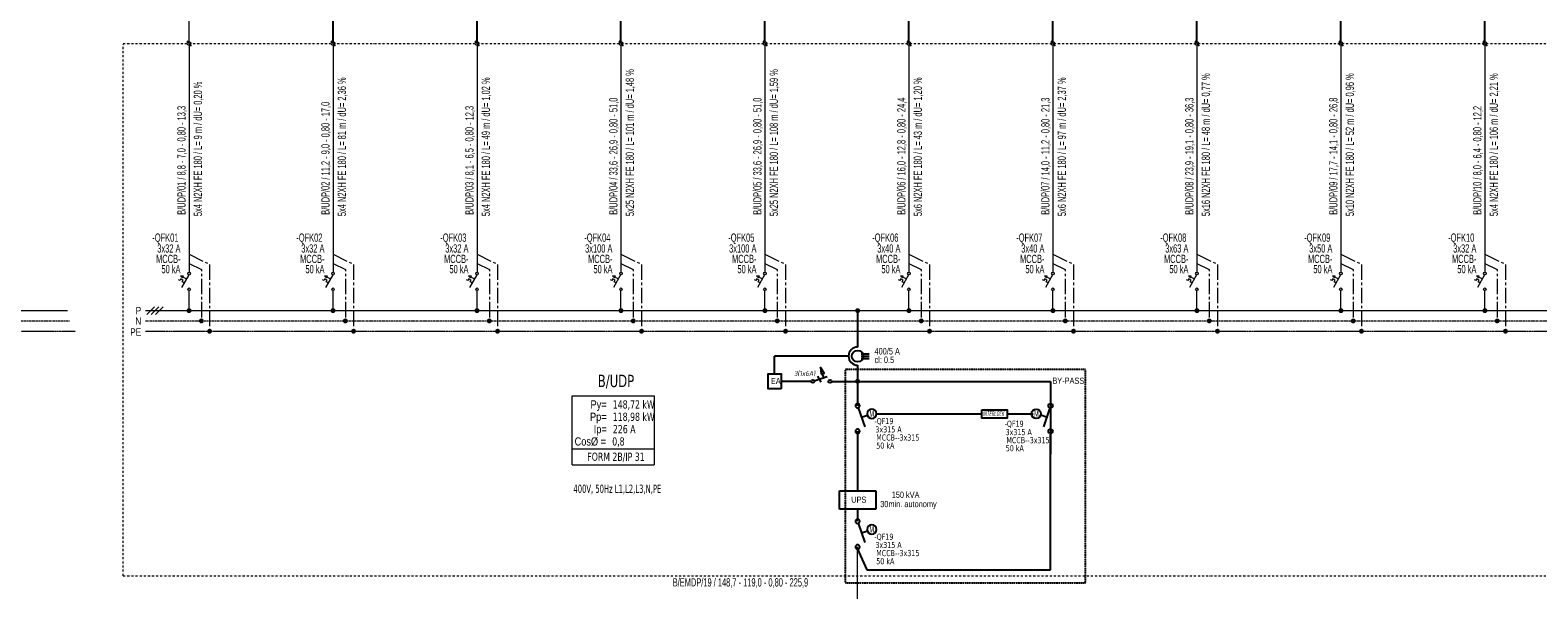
# Model space of a CAD drawing. Header units: millimetres. Extents: x -249865 to 125158, y -30755 to 173378.
# Tile 28 of 34: x 48347 to 84996, y 108554 to 122171. Entities that reach past the tile are written whole.
import ezdxf
from ezdxf.enums import TextEntityAlignment as Align

# ---------------------------------------------------------------- set-up
doc = ezdxf.new("R2010")
doc.units = ezdxf.units.MM
for name, pattern in [('CENTER2', [1.125, 0.75, -0.125, 0.125, -0.125]), ('DASHDOT', [1, 0.5, -0.25, 0, -0.25]), ('DASHED2', [0.375, 0.25, -0.125]), ('HIDDEN', [9.525, 6.35, -3.175])]:
    doc.linetypes.add(name, pattern=pattern)
for name, color, linetype in [('ANTET', 7, 'Continuous'), ('CERCEVE', 7, 'Continuous'), ('CIZGI', 2, 'Continuous'), ('E_PANO-CIZIM', 7, 'Continuous'), ('E_PANO_YAZI', 1, 'Continuous'), ('KDmuh-1', 50, 'Continuous'), ('KDmuh-8', 80, 'HIDDEN'), ('KDmuh-salter', 4, 'Continuous'), ('KDmuh-yazı1', 7, 'Continuous')]:
    doc.layers.add(name, color=color, linetype=linetype)
for name, color, linetype, lineweight in [('E-TP-BARA-N', 11, 'DASHED2', 13), ('E-TP-BARA-P', 6, 'Continuous', 18), ('E-TP-BARA-PE', 91, 'CENTER2', 13), ('E-TP-CIZIM', 3, 'Continuous', 13), ('E-TP-CIZIM-TEXT', 150, 'Continuous', 13), ('E_PANO-CERCEVE', 1, 'Continuous', 9)]:
    doc.layers.add(name, color=color, linetype=linetype, lineweight=lineweight)
doc.styles.add('EM-TP-ANTET-TT', font='arial.ttf', dxfattribs={"width": 0.8, "height": 150})
doc.styles.add('EM-TP-YAZI-SHX', font='swisscl.ttf', dxfattribs={"width": 0.6})
doc.styles.add('KDmuhendislik-1', font='simplxtw.shx', dxfattribs={"width": 0.8})
doc.styles.add('VEGA', font='swisscl.ttf')
doc.styles.add('VG-BLOK-YAZI', font='tahoma.ttf', dxfattribs={"height": 1})
doc.styles.add('VG-YAZI', font='arial.ttf', dxfattribs={"width": 0.8, "height": 150})

# ---------------------------------------------------------------- blocks, each defined once
blk = doc.blocks.new('SY125160')
blk.add_circle((23.1, -31.8), 7.61)
at = {"layer": 'KDmuh-salter', "color": 6}
blk.add_line((1.1, -41.7), (11.6, -10.8), dxfattribs=at)
at = {"layer": 'KDmuh-salter', "color": 10}
blk.add_line((6.4, -26.2), (15.8, -29.4), dxfattribs=at)
at = {"layer": 'KDmuh-salter'}
for centre in [(0, -3.5), (0, -45)]:
    blk.add_circle(centre, 3.5, dxfattribs=at)
at = {"layer": 'KDmuh-yazı1', "style": 'VEGA', "width": 0.7}
blk.add_text('M', height=10, rotation=180, dxfattribs=at).set_placement((26.5, -27, 0))
blk = doc.blocks.new('VG-PN-AP-PB')
at = {"layer": 'E-TP-CIZIM', "color": 1, "elevation": 0}
for points in [[(1497.8, 329.8), (1497.8, 497.6), (1696.6, 497.6), (1696.6, 329.8)], [(1497.8, 368.5), (1696.6, 368.5)], [(1497.8, 329.8), (1696.6, 329.8)]]:
    blk.add_lwpolyline(points, dxfattribs=at)
at = {"layer": 'E-TP-CIZIM-TEXT', "color": 1, "style": 'VG-YAZI', "width": 0.8}
for s, p in [('Ру=', (1581.3, 466.3, 0)), ('Рр=', (1581.3, 436.3, 0)), ('Ip=', (1581.6, 406.3, 0)), ('Cos%%C =', (1579.9, 376.3, 0))]:
    blk.add_text(s, height=20, dxfattribs=at).set_placement(p, align=Align.RIGHT)
at = {"layer": 'E-TP-CIZIM-TEXT', "color": 7, "style": 'VG-BLOK-YAZI', "width": 0.8, "flags": 8}
blk.add_attdef('PANO-ADI', text='', height=30, dxfattribs=at).set_placement((1604, 531.6), align=Align.MIDDLE)
at = {"layer": 'E-TP-CIZIM-TEXT', "color": 1, "style": 'VG-BLOK-YAZI', "width": 0.8, "flags": 8}
for tag, p in [('PB-KGUC', (1596.3, 466.3, 0)), ('PB-TGUC', (1596.3, 436.3, 0)), ('PB-TAKM', (1596.6, 406.3, 0)), ('PB-COSF', (1594.9, 376.3, 0))]:
    blk.add_attdef(tag, p, '', height=20, dxfattribs=at)
blk.add_attdef('PB-IP', text='', height=20, dxfattribs=at).set_placement((1604, 349.1), align=Align.MIDDLE_CENTER)
at = {"layer": 'E-TP-CIZIM-TEXT', "style": 'VG-BLOK-YAZI', "width": 0.7, "flags": 8}
blk.add_attdef('PB-BARA', text='', height=20, dxfattribs=at).set_placement((1607.3, 269.8), align=Align.MIDDLE)
blk = doc.blocks.new('VG-PN-AP-CIKIS-2')
at = {"layer": 'E-TP-BARA-N', "linetype": 'CENTER2', "ltscale": 50, "flags": 128}
blk.add_lwpolyline([(0, 1364.8), (30, 1350.3), (30, 1225)], dxfattribs=at)
at = {"layer": 'E-TP-BARA-P', "linetype": 'Continuous'}
for p, q in [((0, 1895.6), (0, 1343.5)), ((0, 1250), (0, 1298.7))]:
    blk.add_line(p, q, dxfattribs=at)
at = {"layer": 'E-TP-BARA-PE', "ltscale": 50, "flags": 128}
blk.add_lwpolyline([(0, 1387), (50, 1362.8), (50, 1200)], dxfattribs=at)
at = {"layer": 'E-TP-CIZIM', "color": 7}
for p, q in [((-0.8, 1337.2), (-18.4, 1306.7)), ((-6.7, 1327), (-14.8, 1331.5))]:
    blk.add_line(p, q, dxfattribs=at)
at = {"layer": 'E-TP-CIZIM', "color": 7, "flags": 128}
blk.add_lwpolyline([(-12, 1317.7), (-16.3, 1320.1), (-14.2, 1323.8), (-19.8, 1327), (-21.9, 1323.2), (-25.6, 1325.3)], dxfattribs=at)
blk.add_lwpolyline([(-15.8, 1329.8), (-13.7, 1333.5), (-20.4, 1334.8)], close=True, dxfattribs=at)
at = {"layer": 'E-TP-CIZIM', "color": 1, "linetype": 'Continuous', "const_width": 5.93}
blk.add_lwpolyline([(-3, 1250, 1), (3, 1250, 1)], format="xyb", close=True, dxfattribs=at)
at = {"layer": 'E-TP-CIZIM', "color": 1, "linetype": 'Continuous', "const_width": 5.93, "elevation": 0}
for points in [[(27, 1225, 1), (32.9, 1225, 1)], [(47, 1200, 1), (52.9, 1200, 1)]]:
    blk.add_lwpolyline(points, format="xyb", close=True, dxfattribs=at)
at = {"layer": 'E-TP-CIZIM', "color": 7}
for centre in [(0, 1340.3), (0, 1301.9)]:
    blk.add_circle(centre, 3.2, dxfattribs=at)
at = {"layer": 'E_PANO-CERCEVE', "linetype": 'Continuous'}
blk.add_line((-5.4, 1906.3), (5.4, 1893.7), dxfattribs=at)
blk.add_ellipse((0, 1900), major_axis=(-4.45, 0), ratio=1, start_param=5.497787, end_param=11.780972, dxfattribs=at)
at = {"style": 'EM-TP-YAZI-SHX', "width": 0.8, "flags": 13}
blk.add_attdef('GEN', text='', height=20, dxfattribs=at).set_placement((26, 1172.8), align=Align.MIDDLE)
at = {"layer": 'E-TP-CIZIM-TEXT', "style": 'EM-TP-YAZI-SHX', "width": 0.8, "flags": 12}
for tag, p in [('ACIKLAMA1', (-8.5, 1483.2)), ('BES-KABLO', (31.5, 1479.9))]:
    blk.add_attdef(tag, p, '', height=20, rotation=90, dxfattribs=at)
for tag, p in [('SGRT-NO', (-20.7, 1417.6)), ('SGRT-AMP', (-20.7, 1391.3)), ('SGRT-NOT', (-20.7, 1341)), ('SGRT-TIP', (-20.7, 1365.9))]:
    blk.add_attdef(tag, text='', height=20, dxfattribs=at).set_placement(p, align=Align.RIGHT)
blk = doc.blocks.new('VG-PN-AP-YUK-UPP')
at = {"layer": 'E-TP-CIZIM'}
h = blk.add_hatch(color=256, dxfattribs=at)
h.dxf.hatch_style = 1
h.paths.add_polyline_path([(82.4, 470), (82.4, 507.5), (-82.4, 507.5), (-82.4, 470)])
h = blk.add_hatch(color=256, dxfattribs=at)
h.dxf.hatch_style = 1
h.paths.add_polyline_path([(82.4, 470), (82.4, 507.5), (-82.4, 507.5), (-82.4, 470)])
blk.add_line((-82.4, 507.5), (82.4, 507.5), dxfattribs=at)
blk.add_line((-82.4, 507.5), (82.4, 507.5), dxfattribs=at)
at = {"layer": 'E-TP-CIZIM', "linetype": 'Continuous'}
blk.add_line((0, 0), (0, 470), dxfattribs=at)
at = {"layer": 'E-TP-CIZIM', "color": 3}
blk.add_lwpolyline([(-82.4, 545), (82.4, 545), (82.4, 470), (-82.4, 470), (-82.4, 545)], dxfattribs=at)
blk.add_lwpolyline([(-82.4, 545), (82.4, 545), (82.4, 470), (-82.4, 470), (-82.4, 545)], dxfattribs=at)
at = {"style": 'EM-TP-YAZI-SHX', "width": 0.6, "flags": 9}
blk.add_attdef('GEN', text='', height=15, dxfattribs=at).set_placement((30.4, -12.2), align=Align.MIDDLE)

msp = doc.modelspace()

# ---------------------------------------------------------------- linework, layer by layer
for p, q in [((83709, 121847), (83709, 145847)), ((80209, 121847), (80209, 141847)), ((73209, 121847), (73209, 137847)), ((76709, 121847), (76709, 137847)), ((69709, 121847), (69709, 133847)), ((66209, 121847), (66209, 129847)), ((55709, 121847), (55709, 125847)), ((59209, 121847), (59209, 125847)), ((62709, 121847), (62709, 125847)), ((68462, 113627, 0), (73150, 113627, 0)), ((68922, 112836, 0), (71482, 112836, 0)), ((72098, 112836, 0), (72731, 112836, 0))]:
    msp.add_line(p, q)
at = {"elevation": 0}
msp.add_lwpolyline([(68461, 112412), (68461, 110960)], dxfattribs=at)
at = {"layer": 'ANTET'}
msp.add_circle((68461, 114240, 0), 140, dxfattribs=at)
msp.add_arc((68461, 114240, 0), 220, 90, 270, dxfattribs=at)
at = {"layer": 'CERCEVE', "elevation": 0}
for points in [[(66605, 113444), (66283, 113444), (66283, 113810), (66605, 113810)], [(71482, 112938), (72098, 112938), (72098, 112734), (71482, 112734)]]:
    msp.add_lwpolyline(points, close=True, dxfattribs=at)
at = {"layer": 'CIZGI', "color": 7}
for p, q in [((68018, 110518, 0), (68018, 110960, 0)), ((68018, 110960, 0), (68905, 110960, 0)), ((68905, 110960, 0), (68905, 110518, 0)), ((68905, 110518, 0), (68018, 110518, 0))]:
    msp.add_line(p, q, dxfattribs=at)
at = {"layer": 'E-TP-BARA-N', "ltscale": 100}
for p, q in [((11816, 115097, 0), (49313, 115097, 0)), ((51149, 115097, 0), (100416, 115097, 0))]:
    msp.add_line(p, q, dxfattribs=at)
at = {"layer": 'E-TP-BARA-P'}
for p, q in [((11816, 115347, 0), (49251, 115347, 0)), ((51149, 115347, 0), (100416, 115347, 0))]:
    msp.add_line(p, q, dxfattribs=at)
at = {"layer": 'E-TP-BARA-PE', "ltscale": 50}
for p, q in [((11816, 114847), (49452, 114847, 0)), ((51149, 114847, 0), (100416, 114847, 0))]:
    msp.add_line(p, q, dxfattribs=at)
at = {"layer": 'E-TP-CIZIM'}
for p, q in [((51180, 115253, 0), (51367, 115440, 0)), ((51286, 115253, 0), (51473, 115440, 0)), ((51391, 115253, 0), (51578, 115440, 0))]:
    msp.add_line(p, q, dxfattribs=at)
at = {"layer": 'E-TP-CIZIM', "color": 1, "linetype": 'Continuous'}
for p, q in [((68461, 110222, 0), (68461, 110518, 0)), ((68461, 107852, 0), (68461, 109600, 0))]:
    msp.add_line(p, q, dxfattribs=at)
at = {"layer": 'E_PANO-CERCEVE', "color": 9, "linetype": 'DASHDOT', "ltscale": 100}
for p, q in [((50608, 121847, 0), (100628, 121847, 0)), ((50609, 108898, 0), (50609, 121820)), ((50609, 108898, 0), (100628, 108898))]:
    msp.add_line(p, q, dxfattribs=at)
at = {"layer": 'E_PANO-CIZIM', "linetype": 'Continuous', "ltscale": 100}
for p, q in [((68461, 115347, 0), (68461, 114460, 0)), ((68461, 114020, 0), (68461, 113394, 0)), ((73150, 113627, 0), (73150, 111856, 0)), ((68461, 113394, 0), (68461, 113034, 0)), ((73150, 109044, 0), (73150, 112360, 0)), ((68461, 110518, 0), (68461, 110274, 0)), ((68461, 109548, 0), (68683, 109044, 0)), ((68683, 109044, 0), (73150, 109044, 0))]:
    msp.add_line(p, q, dxfattribs=at)
at = {"layer": 'E_PANO-CIZIM', "ltscale": 500}
for p, q in [((68545, 114295, 0), (68739, 114295, 0)), ((68545, 114240, 0), (68739, 114240, 0)), ((68545, 114184, 0), (68739, 114184, 0))]:
    msp.add_line(p, q, dxfattribs=at)
at = {"layer": 'E_PANO-CIZIM', "linetype": 'Continuous', "const_width": 59.3, "elevation": 0}
for points in [[(68491, 115347, -1), (68432, 115347, -1)], [(68491, 113628, -1), (68432, 113628, -1)]]:
    msp.add_lwpolyline(points, format="xyb", close=True, dxfattribs=at)
at = {"layer": 'KDmuh-1'}
for p, q in [((68241, 114240, 0), (66444, 114240, 0)), ((66444, 113810, 0), (66444, 114240, 0)), ((67340, 113627, 0), (66605, 113627, 0)), ((67825, 113627, 0), (68462, 113627, 0))]:
    msp.add_line(p, q, dxfattribs=at)
at = {"layer": 'KDmuh-8', "elevation": 0}
msp.add_lwpolyline([(73997, 108723), (73997, 113919), (68161, 113919), (68161, 108723)], close=True, dxfattribs=at)
at = {"layer": 'KDmuh-salter'}
for p, q in [((67408, 113638, 0), (67717, 113743, 0)), ((67577, 113604, 0), (67491, 113757, 0)), ((67642, 113718, 0), (67610, 113812, 0))]:
    msp.add_line(p, q, dxfattribs=at)
at = {"layer": 'KDmuh-salter', "elevation": 0}
msp.add_lwpolyline([(67575, 113800), (67645, 113824), (67559, 113962), (67575, 113800)], dxfattribs=at)
at = {"layer": 'KDmuh-salter'}
for centre in [(67375, 113627, 0), (67790, 113627, 0)]:
    msp.add_circle(centre, 35, dxfattribs=at)

# ---------------------------------------------------------------- block references
at = {"xscale": 10.00000000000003, "yscale": 10.00000000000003, "zscale": 10.00000000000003}
msp.add_blockref('VG-PN-AP-YUK-UPP', (52209, 121847), dxfattribs=at)
for name, p, values in [('VG-PN-AP-CIKIS-2', (52209, 102847), {'ACIKLAMA1': 'B/UDP/01 / 8,8 - 7,0 - 0,80 - 13,3', 'BES-KABLO': '5x4 N2XH FE 180 / L= 9 m / dU= 0,20 %', 'SGRT-AMP': '3x32 A', 'SGRT-TIP': 'MCCB-', 'SGRT-NOT': '50 kA', 'SGRT-NO': '-QFK01 '}), ('VG-PN-AP-CIKIS-2', (55709, 102847), {'ACIKLAMA1': 'B/UDP/02 / 11,2 - 9,0 - 0,80 - 17,0', 'BES-KABLO': '5x4 N2XH FE 180 / L= 81 m / dU= 2,36 %', 'SGRT-AMP': '3x32 A', 'SGRT-TIP': 'MCCB-', 'SGRT-NOT': '50 kA', 'SGRT-NO': '-QFK02 '}), ('VG-PN-AP-CIKIS-2', (59209, 102847), {'ACIKLAMA1': 'B/UDP/03 / 8,1 - 6,5 - 0,80 - 12,3', 'BES-KABLO': '5x4 N2XH FE 180 / L= 49 m / dU= 1,02 %', 'SGRT-AMP': '3x32 A', 'SGRT-TIP': 'MCCB-', 'SGRT-NOT': '50 kA', 'SGRT-NO': '-QFK03 '}), ('VG-PN-AP-CIKIS-2', (62709, 102847), {'ACIKLAMA1': 'B/UDP/04 / 33,6 - 26,9 - 0,80 - 51,0', 'BES-KABLO': '5x25 N2XH FE 180 / L= 101 m / dU= 1,48 %', 'SGRT-AMP': '3x100 A', 'SGRT-TIP': 'MCCB-', 'SGRT-NOT': '50 kA', 'SGRT-NO': '-QFK04 '}), ('VG-PN-AP-CIKIS-2', (66209, 102847), {'ACIKLAMA1': 'B/UDP/05 / 33,6 - 26,9 - 0,80 - 51,0', 'BES-KABLO': '5x25 N2XH FE 180 / L= 108 m / dU= 1,59 %', 'SGRT-AMP': '3x100 A', 'SGRT-TIP': 'MCCB-', 'SGRT-NOT': '50 kA', 'SGRT-NO': '-QFK05 '}), ('VG-PN-AP-CIKIS-2', (69709, 102847), {'ACIKLAMA1': 'B/UDP/06 / 16,0 - 12,8 - 0,80 - 24,4', 'BES-KABLO': '5x6 N2XH FE 180 / L= 43 m / dU= 1,20 %', 'SGRT-AMP': '3x40 A', 'SGRT-TIP': 'MCCB-', 'SGRT-NOT': '50 kA', 'SGRT-NO': '-QFK06 '}), ('VG-PN-AP-CIKIS-2', (73209, 102847), {'ACIKLAMA1': 'B/UDP/07 / 14,0 - 11,2 - 0,80 - 21,3', 'BES-KABLO': '5x6 N2XH FE 180 / L= 97 m / dU= 2,37 %', 'SGRT-AMP': '3x40 A', 'SGRT-TIP': 'MCCB-', 'SGRT-NOT': '50 kA', 'SGRT-NO': '-QFK07 '}), ('VG-PN-AP-CIKIS-2', (76709, 102847), {'ACIKLAMA1': 'B/UDP/08 / 23,9 - 19,1 - 0,80 - 36,3', 'BES-KABLO': '5x16 N2XH FE 180 / L= 48 m / dU= 0,77 %', 'SGRT-AMP': '3x63 A', 'SGRT-TIP': 'MCCB-', 'SGRT-NOT': '50 kA', 'SGRT-NO': '-QFK08 '}), ('VG-PN-AP-CIKIS-2', (80209, 102847), {'ACIKLAMA1': 'B/UDP/09 / 17,7 - 14,1 - 0,80 - 26,8', 'BES-KABLO': '5x10 N2XH FE 180 / L= 52 m / dU= 0,96 %', 'SGRT-AMP': '3x50 A', 'SGRT-TIP': 'MCCB-', 'SGRT-NOT': '50 kA', 'SGRT-NO': '-QFK09 '}), ('VG-PN-AP-CIKIS-2', (83709, 102847), {'ACIKLAMA1': 'B/UDP/10 / 8,0 - 6,4 - 0,80 - 12,2', 'BES-KABLO': '5x4 N2XH FE 180 / L= 106 m / dU= 2,21 %', 'SGRT-AMP': '3x32 A', 'SGRT-TIP': 'MCCB-', 'SGRT-NOT': '50 kA', 'SGRT-NO': '-QFK10 '}), ('VG-PN-AP-PB', (46547, 108302, 0), {'PANO-ADI': 'B/UDP', 'PB-KGUC': '148,72 kW', 'PB-TGUC': '118,98 kW', 'PB-TAKM': '226 A', 'PB-COSF': '0,8', 'PB-IP': 'FORM 2B/IP 31', 'PB-BARA': '400V, 50Hz L1,L2,L3,N,PE'})]:
    msp.add_blockref(name, p, dxfattribs=at).add_auto_attribs(values)
at = {"layer": 'KDmuh-1', "yscale": 15, "zscale": 15, "rotation": 180}
for p, xscale in [((68461, 112360, 0), -15), ((73150, 112360, 0), 15), ((68461, 109548, 0), -15)]:
    msp.add_blockref('SY125160', p, dxfattribs=dict(at, xscale=xscale))

# ---------------------------------------------------------------- texts
at = {"layer": 'E-TP-CIZIM-TEXT', "color": 1, "style": 'EM-TP-ANTET-TT', "width": 0.8}
for s, p in [('N', (51047, 115097, 0)), ('P', (51047, 115347, 0)), ('PE', (51047, 114827, 0))]:
    msp.add_text(s, height=180, dxfattribs=at).set_placement(p, align=Align.MIDDLE_RIGHT)
at = {"layer": 'E-TP-CIZIM-TEXT', "style": 'EM-TP-YAZI-SHX', "width": 0.8}
msp.add_text('B/EMDP/19 / 148,7 - 119,0 - 0,80 - 225,9', height=200, dxfattribs=at).set_placement((63966, 108637, 0))
at = {"layer": 'E_PANO_YAZI', "width": 0.8}
for s, height, style, p in [('400/5 A', 160, 'VG-YAZI', (68872, 114280, 0)), ('cl: 0.5', 160, 'VG-YAZI', (68872, 114071, 0)), ('-QF19', 148, 'VG-BLOK-YAZI', (68869, 112586, 0)), ('3x315 A', 148, 'VG-BLOK-YAZI', (68893, 112384, 0)), ('-QF19', 148, 'VG-BLOK-YAZI', (72034, 112521, 0)), ('50 kA ', 148, 'VG-BLOK-YAZI', (68914, 111990, 0)), ('MCCB--3x315', 148, 'VG-BLOK-YAZI', (68914, 112187, 0)), ('3x315 A', 148, 'VG-BLOK-YAZI', (72057, 112318, 0)), ('MCCB--3x315', 148, 'VG-BLOK-YAZI', (72079, 112122, 0)), ('50 kA ', 148, 'VG-BLOK-YAZI', (72061, 111928, 0)), ('-QF19', 148, 'VG-BLOK-YAZI', (68869, 109774, 0)), ('3x315 A', 148, 'VG-BLOK-YAZI', (68893, 109572, 0)), ('50 kA ', 148, 'VG-BLOK-YAZI', (68914, 109178, 0)), ('MCCB--3x315', 148, 'VG-BLOK-YAZI', (68914, 109375, 0))]:
    msp.add_text(s, height=height, dxfattribs=dict(at, style=style)).set_placement(p)
at = {"layer": 'KDmuh-yazı1', "style": 'VEGA'}
for s, p in [('EA', (66353, 113559, 0)), ('BY-PASS', (73195, 113567, 0)), ('UPS', (68306, 110674, 0)), ('30min. autonomy', (69011, 110567, 0)), ('150 kVA', (69289, 110792, 0))]:
    msp.add_text(s, height=150, dxfattribs=at).set_placement(p)
at = {"layer": 'KDmuh-yazı1', "style": 'KDmuhendislik-1', "oblique": 8}
for s, width, p, p2 in [('3(1x6A)', 0.75, (66916, 113757, 0), (67434, 113757, 0)), ('INTERLOCK', 0.537037, (71505, 112780, 0), (72022, 112780, 0))]:
    msp.add_text(s, height=125, dxfattribs=dict(at, width=width)).set_placement(p, p2, align=Align.FIT)

doc.saveas('drawing.dxf')
